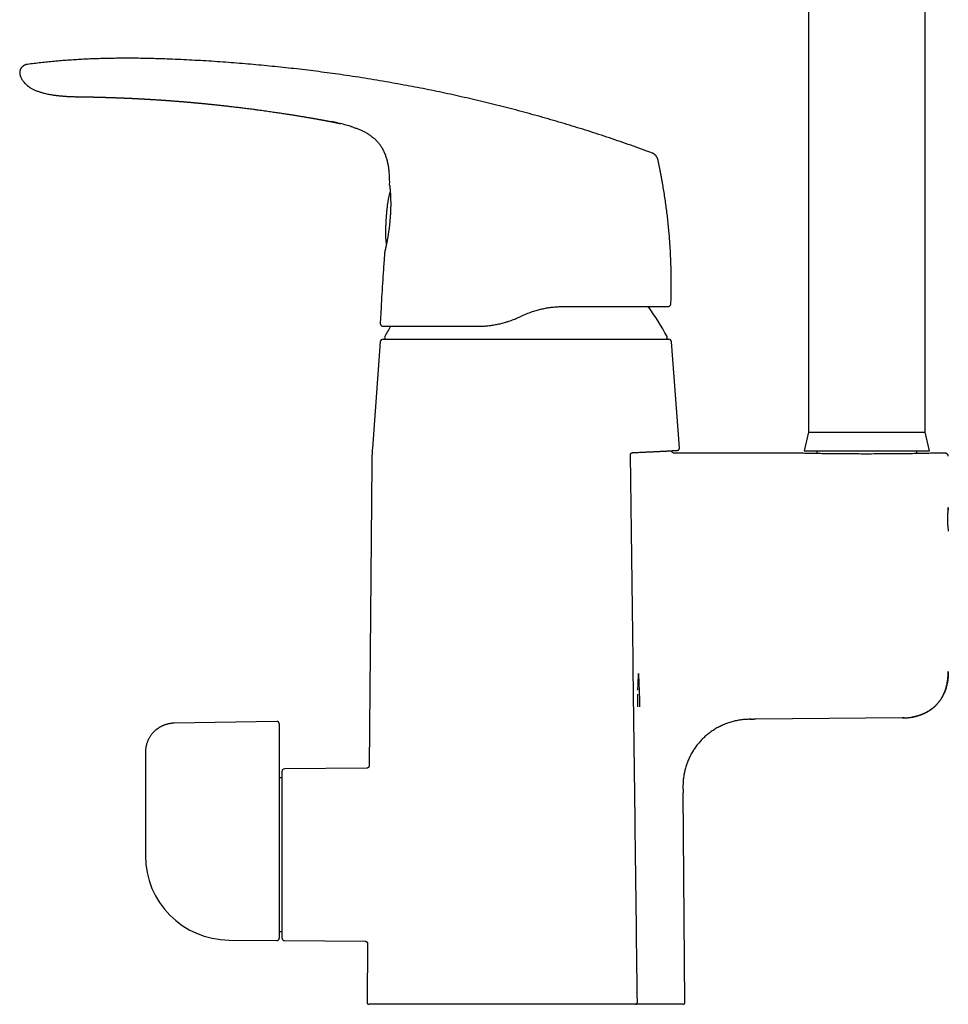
# Model space of a CAD drawing. Header units: millimetres. Extents: x 8 to 823, y 12 to 831.
# Tile 13 of 20: x 133 to 293, y 493 to 662. Entities that reach past the tile are written whole.
import ezdxf

# ---------------------------------------------------------------- set-up
doc = ezdxf.new("R2010")
doc.units = ezdxf.units.MM

msp = doc.modelspace()

# ---------------------------------------------------------------- linework, layer by layer
at = {"color": 7, "linetype": 'Continuous', "lineweight": 30}
for p, q in [((268.57, 702.76), (268.57, 590.76)), ((288.57, 590.76), (288.57, 702.76)), ((133.08, 651.93), (133.08, 651.93)), ((185.15, 644.38), (185.15, 644.38)), ((189.87, 643.31), (189.92, 643.3)), ((191.24, 642.82), (191.25, 642.81)), ((193.36, 641.65), (193.38, 641.63)), ((195.46, 639.23), (195.48, 639.19)), ((196.65, 627.86), (196.65, 627.85)), ((244.4, 612.37), (244.44, 612.37)), ((244.89, 612.85), (244.9, 612.85)), ((195.08, 612.17), (194.93, 609.5)), ((218.83, 610.56), (219.29, 610.78)), ((195.39, 608.97), (195.43, 608.97)), ((194.94, 606.3), (193.59, 588.06)), ((195.44, 606.76), (219.97, 606.76)), ((219.97, 606.76), (244.51, 606.76)), ((246.36, 588.08), (245, 606.3)), ((268.57, 590.76), (267.82, 587.56)), ((268.57, 590.76), (288.57, 590.76)), ((289.32, 587.56), (288.57, 590.76)), ((267.19, 587.16), (245.51, 587.16)), ((245.65, 587.64), (245.65, 587.64)), ((245.65, 587.64), (245.65, 587.64)), ((267.82, 587.56), (289.32, 587.56)), ((269.97, 587.56), (269.97, 587.11)), ((287.17, 587.11), (287.17, 587.56)), ((292.07, 587.16), (289.97, 587.16)), ((193.48, 585.45), (193.03, 533.48)), ((292.56, 549.69), (292.52, 549.69)), ((239.2, 543.59), (239.2, 545.76)), ((259.11, 541.47), (259.14, 541.47)), ((259.49, 541.47), (259.11, 541.47)), ((284.64, 541.69), (259.49, 541.47)), ((285, 541.7), (284.64, 541.69)), ((177.17, 541.11), (159.49, 540.8)), ((177.57, 540.71), (177.57, 538.69)), ((177.57, 538.69), (177.57, 534.32)), ((154.57, 535.8), (154.57, 525.43)), ((192.63, 533.09), (178.47, 532.96)), ((193.03, 533.48), (193.03, 533.48)), ((177.57, 532.03), (177.57, 503.86)), ((178.07, 531.41), (177.57, 531.41)), ((178.07, 503.86), (178.07, 532.56)), ((247.29, 492.81), (246.98, 528.86)), ((154.57, 518.22), (154.57, 518.04)), ((177.57, 505.01), (178.07, 505.01)), ((168.99, 503.54), (177.17, 503.46)), ((178.47, 503.46), (192.37, 503.34)), ((192.76, 502.94), (192.67, 492.81)), ((192.76, 502.94), (192.76, 502.94)), ((238.8, 492.51), (192.97, 492.51)), ((239.91, 492.51), (238.84, 492.51)), ((239.13, 492.82), (239.13, 492.82)), ((246.99, 492.51), (239.91, 492.51))]:
    msp.add_line(p, q, dxfattribs=at)
at = {"color": 7, "linetype": 'Continuous', "lineweight": 30, "flags": 128}
for points in [[(142.82, 648.4), (142.82, 648.4), (142.82, 648.4), (142.82, 648.4), (142.82, 648.4), (142.82, 648.4), (142.81, 648.4), (142.81, 648.4), (142.81, 648.4), (142.82, 648.4), (142.82, 648.4), (142.82, 648.4), (142.82, 648.4), (142.82, 648.4), (142.82, 648.4)], [(196.55, 633.23), (196.55, 633.19), (196.56, 633.15)], [(195.7, 621.74), (195.7, 621.72), (195.69, 621.69)], [(292.51, 577.36), (292.52, 577.44), (292.53, 577.51), (292.53, 577.57), (292.54, 577.6), (292.54, 577.61), (292.54, 577.63), (292.54, 577.65), (292.55, 577.67), (292.55, 577.68), (292.55, 577.69), (292.55, 577.7), (292.56, 577.76), (292.57, 577.81), (292.57, 577.84), (292.57, 577.86), (292.57, 577.86), (292.57, 577.86), (292.57, 577.84), (292.57, 577.81), (292.56, 577.79), (292.56, 577.76), (292.56, 577.75), (292.56, 577.74), (292.56, 577.73), (292.55, 577.72), (292.55, 577.71), (292.55, 577.67), (292.54, 577.63), (292.54, 577.58), (292.53, 577.52), (292.52, 577.45), (292.51, 577.36), (292.5, 577.26), (292.49, 577.16), (292.48, 577.05), (292.47, 576.95), (292.46, 576.86), (292.46, 576.82), (292.46, 576.79), (292.46, 576.75), (292.45, 576.72), (292.45, 576.69), (292.45, 576.66), (292.45, 576.63), (292.45, 576.6), (292.44, 576.44), (292.43, 576.28), (292.43, 576.12), (292.42, 575.97), (292.42, 575.81), (292.42, 575.67), (292.43, 575.52), (292.43, 575.38), (292.43, 575.28), (292.44, 575.18), (292.44, 575.16), (292.44, 575.13), (292.44, 575.1), (292.44, 575.08), (292.44, 575.05), (292.45, 575.03), (292.45, 574.94), (292.46, 574.84), (292.47, 574.73), (292.48, 574.61), (292.49, 574.49), (292.5, 574.36), (292.51, 574.27), (292.52, 574.18), (292.53, 574.11), (292.53, 574.05), (292.54, 574.03), (292.54, 574.01), (292.54, 573.99), (292.54, 573.97), (292.55, 573.96), (292.55, 573.94), (292.55, 573.93), (292.55, 573.92), (292.56, 573.86), (292.57, 573.82), (292.57, 573.79), (292.57, 573.77), (292.57, 573.76), (292.57, 573.76)], [(154.57, 525.43), (154.57, 521.39), (154.57, 518.21)]]:
    msp.add_lwpolyline(points, dxfattribs=at)
at = {"color": 7, "linetype": 'Continuous', "lineweight": 30}
for centre, radius, start, end in [((200.34, 583.27), 50, 28.6049, 35.5974), ((244.4, 612.87), 0.5, 333.3287, 358.0229), ((195.43, 609.47), 0.5, 176.8663, 193.4371), ((239.61, 583.27), 50, 149.063, 151.3951), ((195.98, 607.06), 0.3, 151.3951, 270), ((243.97, 607.06), 0.3, 270, 28.6049), ((195.44, 606.26), 0.5, 90, 175.7559), ((244.51, 606.26), 0.5, 4.2441, 90), ((233.48, 585.1), 40, 175.7558, 179.5), ((178.47, 532.56), 0.4, 90.5, 180), ((169.07, 518.04), 14.5, 180, 269.5), ((177.17, 503.86), 0.4, 269.5, 0), ((178.47, 503.86), 0.4, 180, 269.5), ((192.97, 492.81), 0.3, 179.5, 270), ((246.99, 492.81), 0.3, 270, 0.5)]:
    msp.add_arc(centre, radius, start, end, dxfattribs=at)
for points, knots in [([(241.71, 638.73), (241.09, 638.96), (239.86, 639.4), (238.02, 640.06), (236.17, 640.7), (234.32, 641.32), (232.49, 641.93), (230.66, 642.52), (228.84, 643.09), (227.02, 643.65), (225.18, 644.19), (223.34, 644.73), (221.47, 645.25), (219.61, 645.76), (217.75, 646.25), (215.88, 646.73), (214.01, 647.2), (212.14, 647.65), (210.27, 648.09), (208.4, 648.51), (206.52, 648.92), (204.65, 649.32), (202.77, 649.7), (200.89, 650.07), (198.95, 650.43), (196.94, 650.79), (194.86, 651.15), (192.79, 651.49), (190.71, 651.82), (188.69, 652.12), (186.74, 652.4), (184.85, 652.65), (182.95, 652.89), (181.06, 653.12), (179.17, 653.33), (177.3, 653.53), (175.43, 653.72), (173.56, 653.9), (171.68, 654.06), (169.78, 654.21), (167.87, 654.36), (165.95, 654.49), (164.03, 654.6), (162.11, 654.71), (160.19, 654.8), (158.41, 654.87), (156.76, 654.93), (155.25, 654.97), (153.74, 655), (152.23, 655.01), (150.83, 655.01), (149.54, 655), (148.35, 654.99), (147.17, 654.96), (145.99, 654.92), (144.8, 654.88), (143.62, 654.82), (142.44, 654.75), (141.26, 654.67), (140.08, 654.58), (138.91, 654.47), (137.75, 654.36), (136.59, 654.24), (135.44, 654.1), (134.67, 654), (134.29, 653.96)], [0, 0, 0, 0, 0.017941, 0.035846, 0.053717, 0.071553, 0.089358, 0.106815, 0.124244, 0.141646, 0.159023, 0.176729, 0.194412, 0.212073, 0.229712, 0.247332, 0.264934, 0.282519, 0.300089, 0.317644, 0.335187, 0.352717, 0.370238, 0.38775, 0.405254, 0.424501, 0.443741, 0.462977, 0.48221, 0.501442, 0.518887, 0.536333, 0.553781, 0.571233, 0.58869, 0.605839, 0.622995, 0.640158, 0.65733, 0.674861, 0.692405, 0.70996, 0.72753, 0.745111, 0.762702, 0.7803, 0.7941, 0.807901, 0.821703, 0.835502, 0.849299, 0.860136, 0.87097, 0.881802, 0.892629, 0.903453, 0.914274, 0.925091, 0.935905, 0.946716, 0.957526, 0.968143, 0.97876, 0.989379, 1, 1, 1, 1]), ([(134.29, 653.96), (134.25, 653.95), (134.19, 653.94), (134.09, 653.93), (133.99, 653.9), (133.89, 653.86), (133.79, 653.82), (133.68, 653.76), (133.58, 653.7), (133.49, 653.62), (133.4, 653.54), (133.31, 653.45), (133.24, 653.35), (133.17, 653.25), (133.11, 653.15), (133.07, 653.04), (133.03, 652.93), (133, 652.82), (132.98, 652.71), (132.96, 652.6), (132.96, 652.49), (132.97, 652.38), (132.98, 652.27), (133.01, 652.16), (133.04, 652.05), (133.07, 651.97), (133.08, 651.93)], [0, 0, 0, 0, 0.035118, 0.071103, 0.108585, 0.147906, 0.189133, 0.232078, 0.276351, 0.321427, 0.366741, 0.411782, 0.456183, 0.499801, 0.542759, 0.585241, 0.627315, 0.668975, 0.710201, 0.751008, 0.791494, 0.831862, 0.872434, 0.913638, 0.955977, 1, 1, 1, 1]), ([(133.08, 651.93), (133.1, 651.9), (133.13, 651.8), (133.2, 651.65), (133.3, 651.47), (133.39, 651.31), (133.5, 651.15), (133.6, 651.01), (133.7, 650.88), (133.81, 650.76), (133.91, 650.65), (134.02, 650.54), (134.13, 650.44), (134.23, 650.36), (134.33, 650.28), (134.45, 650.18), (134.6, 650.07), (134.8, 649.94), (135.01, 649.82), (135.23, 649.7), (135.46, 649.59), (135.71, 649.48), (135.96, 649.38), (136.23, 649.28), (136.5, 649.2), (136.77, 649.12), (137.08, 649.03), (137.42, 648.95), (137.79, 648.87), (138.16, 648.8), (138.46, 648.75), (138.68, 648.71), (138.84, 648.69), (139, 648.67), (139.15, 648.65), (139.31, 648.63), (139.48, 648.61), (139.67, 648.59), (139.89, 648.56), (140.13, 648.54), (140.38, 648.52), (140.65, 648.5), (140.93, 648.48), (141.22, 648.46), (141.52, 648.44), (141.83, 648.43), (142.15, 648.42), (142.48, 648.41), (142.71, 648.4), (142.82, 648.4)], [0, 0, 0, 0, 0.00965, 0.028665, 0.046901, 0.064374, 0.081091, 0.097053, 0.112258, 0.1267, 0.140375, 0.154773, 0.168193, 0.180629, 0.192078, 0.202587, 0.223158, 0.244378, 0.266678, 0.289702, 0.313467, 0.33798, 0.363235, 0.388744, 0.414905, 0.440997, 0.466659, 0.502521, 0.537566, 0.571811, 0.605267, 0.620032, 0.634639, 0.649087, 0.663376, 0.677947, 0.693497, 0.710037, 0.730585, 0.752477, 0.775714, 0.800293, 0.82621, 0.853465, 0.880388, 0.908502, 0.937808, 0.968307, 1, 1, 1, 1]), ([(142.82, 648.4), (142.82, 648.4), (142.82, 648.4), (142.84, 648.4), (142.87, 648.4), (142.91, 648.4), (142.96, 648.4), (143.03, 648.4), (143.1, 648.4), (143.19, 648.4), (143.29, 648.4), (143.39, 648.39), (143.51, 648.39), (143.64, 648.39), (143.78, 648.39), (143.92, 648.39), (144.08, 648.38), (144.24, 648.38), (144.42, 648.38), (144.6, 648.38), (144.79, 648.37), (144.98, 648.37), (145.16, 648.37), (145.27, 648.36), (145.32, 648.36)], [0, 0, 0, 0, 0.046389, 0.092676, 0.138978, 0.185411, 0.232092, 0.279134, 0.326033, 0.372523, 0.418718, 0.464736, 0.510694, 0.556709, 0.602337, 0.647894, 0.693506, 0.739302, 0.785408, 0.831947, 0.877305, 0.922833, 0.968631, 1, 1, 1, 1]), ([(145.31, 648.36), (145.33, 648.36), (145.37, 648.36), (145.42, 648.36), (145.47, 648.36), (145.52, 648.36), (145.56, 648.36), (145.61, 648.36), (145.65, 648.36), (145.69, 648.35), (145.73, 648.35), (145.76, 648.35), (145.79, 648.35), (145.83, 648.35), (145.87, 648.35), (145.92, 648.35), (145.99, 648.35), (146.08, 648.35), (146.17, 648.34), (146.25, 648.34), (146.34, 648.34), (146.42, 648.34), (146.49, 648.34), (146.55, 648.33), (146.61, 648.33), (146.67, 648.33), (146.73, 648.33), (146.78, 648.33), (146.83, 648.33), (146.92, 648.32), (147.03, 648.32), (147.18, 648.32), (147.31, 648.31), (147.45, 648.31), (147.59, 648.31), (147.71, 648.3), (147.83, 648.3), (147.92, 648.3), (148.02, 648.29), (148.11, 648.29), (148.21, 648.29), (148.32, 648.28), (148.44, 648.28), (148.6, 648.27), (148.77, 648.27), (148.96, 648.26), (149.15, 648.25), (149.32, 648.25), (149.47, 648.24), (149.61, 648.24), (149.73, 648.23), (149.83, 648.23), (149.91, 648.23), (149.97, 648.22), (150.04, 648.22), (150.11, 648.22), (150.18, 648.22), (150.27, 648.21), (150.37, 648.21), (150.48, 648.2), (150.59, 648.2), (150.71, 648.19), (150.81, 648.19), (150.9, 648.19), (150.97, 648.18), (151.04, 648.18), (151.11, 648.18), (151.2, 648.17), (151.29, 648.17), (151.4, 648.17), (151.51, 648.16), (151.61, 648.16), (151.71, 648.15), (151.81, 648.15), (151.89, 648.14), (151.95, 648.14), (152.01, 648.14), (152.07, 648.14), (152.13, 648.13), (152.2, 648.13), (152.27, 648.13), (152.35, 648.12), (152.43, 648.12), (152.5, 648.11), (152.57, 648.11), (152.65, 648.11), (152.76, 648.1), (152.88, 648.1), (153, 648.09), (153.11, 648.08), (153.19, 648.08), (153.26, 648.08), (153.34, 648.07), (153.42, 648.07), (153.5, 648.06), (153.58, 648.06), (153.66, 648.06), (153.73, 648.05), (153.8, 648.05), (153.87, 648.04), (153.95, 648.04), (154.03, 648.04), (154.11, 648.03), (154.21, 648.03), (154.31, 648.02), (154.41, 648.01), (154.49, 648.01), (154.56, 648.01), (154.61, 648), (154.66, 648), (154.7, 648), (154.73, 648), (154.76, 647.99), (154.79, 647.99), (154.83, 647.99), (154.88, 647.99), (154.93, 647.99), (155, 647.98), (155.07, 647.98), (155.15, 647.97), (155.23, 647.97), (155.31, 647.96), (155.38, 647.96), (155.44, 647.95), (155.48, 647.95), (155.5, 647.95)], [0, 0, 0, 0, 0.006923, 0.012951, 0.01836, 0.023535, 0.028486, 0.033322, 0.038382, 0.042529, 0.046673, 0.050334, 0.05382, 0.058442, 0.062883, 0.066574, 0.075298, 0.085109, 0.093559, 0.103159, 0.112285, 0.121526, 0.127214, 0.132095, 0.139382, 0.145576, 0.151247, 0.156863, 0.16149, 0.166808, 0.182408, 0.195075, 0.209514, 0.222489, 0.23548, 0.248763, 0.258933, 0.26794, 0.276826, 0.286073, 0.295682, 0.305758, 0.316506, 0.332391, 0.349559, 0.368013, 0.387741, 0.403257, 0.417601, 0.430768, 0.442758, 0.453569, 0.460015, 0.465987, 0.471734, 0.478417, 0.486101, 0.493928, 0.503402, 0.513829, 0.525496, 0.536896, 0.547585, 0.555289, 0.562053, 0.568246, 0.575161, 0.5828, 0.593327, 0.603774, 0.613605, 0.62396, 0.634229, 0.643176, 0.651531, 0.656973, 0.662512, 0.66822, 0.674128, 0.68039, 0.687511, 0.695045, 0.702743, 0.709821, 0.716371, 0.722433, 0.73486, 0.746558, 0.75812, 0.77043, 0.776692, 0.783321, 0.790344, 0.798115, 0.806433, 0.813919, 0.821505, 0.828427, 0.835118, 0.841625, 0.849258, 0.857038, 0.865317, 0.874281, 0.884396, 0.89567, 0.902295, 0.908612, 0.91397, 0.918368, 0.922105, 0.925472, 0.928309, 0.931082, 0.9346, 0.93892, 0.944041, 0.950703, 0.958364, 0.966309, 0.973851, 0.980989, 0.987726, 0.994062, 1, 1, 1, 1]), ([(155.5, 647.95), (155.55, 647.95), (155.64, 647.94), (155.77, 647.93), (156.08, 647.92), (156.44, 647.89), (156.81, 647.87), (156.96, 647.86), (157.02, 647.85), (157.04, 647.85), (157.06, 647.85), (157.07, 647.85), (157.11, 647.85), (157.18, 647.84), (157.28, 647.84), (157.39, 647.83), (157.52, 647.82), (157.67, 647.81), (157.83, 647.8), (158, 647.79), (158.19, 647.77), (158.4, 647.76), (158.62, 647.74), (158.85, 647.73), (159.09, 647.71), (159.35, 647.69), (159.62, 647.67), (159.8, 647.65), (159.9, 647.65), (159.93, 647.64), (159.94, 647.64), (159.96, 647.64), (159.98, 647.64), (160.05, 647.63), (160.17, 647.62), (160.35, 647.61), (160.54, 647.59), (160.76, 647.58), (160.99, 647.56), (161.23, 647.54), (161.49, 647.52), (161.76, 647.49), (162, 647.47), (162.22, 647.45), (162.41, 647.44), (162.55, 647.42), (162.64, 647.42), (162.67, 647.41), (162.68, 647.41), (162.69, 647.41), (162.7, 647.41), (162.72, 647.41), (162.74, 647.41), (162.78, 647.4), (162.85, 647.4), (162.92, 647.39), (163.01, 647.38), (163.11, 647.37), (163.23, 647.36), (163.36, 647.35), (163.5, 647.34), (163.66, 647.32), (163.83, 647.31), (164.01, 647.29), (164.21, 647.27), (164.42, 647.25), (164.65, 647.23), (164.89, 647.21), (165.15, 647.18), (165.43, 647.15), (165.71, 647.12), (166.01, 647.09), (166.32, 647.06), (166.63, 647.03), (166.96, 646.99), (167.3, 646.96), (167.65, 646.92), (168, 646.88), (168.37, 646.84), (168.73, 646.8), (169.11, 646.75), (169.5, 646.71), (169.9, 646.66), (170.31, 646.61), (170.74, 646.56), (171.17, 646.51), (171.62, 646.45), (172.09, 646.39), (172.59, 646.33), (172.99, 646.28), (173.28, 646.24), (173.45, 646.22), (173.62, 646.19), (173.8, 646.17), (174.1, 646.13), (174.52, 646.07), (175.06, 646), (175.58, 645.92), (176.09, 645.85), (176.59, 645.78), (177.06, 645.71), (177.51, 645.64), (177.94, 645.58), (178.36, 645.51), (178.76, 645.45), (179.16, 645.39), (179.54, 645.33), (179.9, 645.27), (180.26, 645.22), (180.6, 645.16), (180.93, 645.11), (181.24, 645.06), (181.54, 645.01), (181.83, 644.96), (182.12, 644.91), (182.41, 644.86), (182.7, 644.81), (182.97, 644.77), (183.23, 644.72), (183.47, 644.68), (183.69, 644.64), (183.89, 644.61), (184.08, 644.57), (184.25, 644.54), (184.4, 644.51), (184.54, 644.49), (184.66, 644.47), (184.76, 644.45), (184.86, 644.43), (184.93, 644.42), (184.99, 644.41), (185.04, 644.4), (185.09, 644.39), (185.12, 644.39), (185.14, 644.38), (185.15, 644.38)], [0, 0, 0, 0, 0.0047849, 0.0090639, 0.0132107, 0.0357806, 0.0457113, 0.0500809, 0.0507675, 0.0514541, 0.0521408, 0.0528274, 0.0532325, 0.0560697, 0.0594118, 0.0632589, 0.0676108, 0.0724677, 0.0778295, 0.0836962, 0.0900678, 0.0969443, 0.1043258, 0.1120669, 0.120295, 0.1290103, 0.1382125, 0.1468521, 0.1478903, 0.1484391, 0.1489906, 0.149545, 0.150102, 0.1506619, 0.1568339, 0.1626131, 0.1686456, 0.1761574, 0.1840282, 0.192258, 0.2008468, 0.2097946, 0.2191013, 0.2254404, 0.2319359, 0.2377813, 0.2403916, 0.2407352, 0.2410791, 0.2414235, 0.2417683, 0.2421135, 0.242459, 0.2442401, 0.2464155, 0.2489852, 0.2519492, 0.2553075, 0.2592582, 0.2636435, 0.2684636, 0.2737184, 0.279408, 0.2855322, 0.2920912, 0.299085, 0.306878, 0.3151482, 0.3238954, 0.3331198, 0.3428213, 0.353, 0.3631149, 0.3736607, 0.3846374, 0.3960449, 0.4078833, 0.4201526, 0.4321155, 0.4444613, 0.4571902, 0.4703022, 0.4837972, 0.4976752, 0.5119363, 0.5265804, 0.5416075, 0.5570177, 0.5744113, 0.5922684, 0.5979763, 0.6037301, 0.6095296, 0.6153749, 0.6212659, 0.6399318, 0.6581271, 0.6758517, 0.6931058, 0.7098894, 0.7262023, 0.741152, 0.7556834, 0.7697965, 0.7834912, 0.7967676, 0.8096256, 0.8220653, 0.8340866, 0.8456896, 0.8568743, 0.867452, 0.8776262, 0.8873969, 0.896764, 0.9070985, 0.9168927, 0.9261467, 0.9348605, 0.9430341, 0.9505359, 0.9575166, 0.9639763, 0.9699148, 0.9748612, 0.9793771, 0.9834622, 0.9871167, 0.9903406, 0.9926981, 0.9947567, 0.9965161, 0.9979765, 0.9991378, 1, 1, 1, 1]), ([(185.15, 644.38), (185.18, 644.38), (185.24, 644.36), (185.34, 644.35), (185.45, 644.33), (185.57, 644.3), (185.72, 644.28), (185.87, 644.25), (186.03, 644.22), (186.18, 644.19), (186.32, 644.16), (186.46, 644.14), (186.59, 644.11), (186.71, 644.09), (186.81, 644.07), (186.91, 644.05), (186.98, 644.03), (187.05, 644.02), (187.1, 644.01), (187.15, 644), (187.19, 643.99), (187.24, 643.98), (187.28, 643.97), (187.31, 643.97), (187.33, 643.96), (187.35, 643.96), (187.36, 643.95), (187.37, 643.95), (187.37, 643.95), (187.37, 643.95)], [0, 0, 0, 0, 0.027196, 0.060705, 0.0963, 0.133362, 0.183312, 0.234315, 0.285749, 0.332325, 0.378216, 0.422948, 0.466103, 0.507357, 0.540161, 0.571553, 0.601715, 0.623762, 0.645581, 0.667485, 0.689775, 0.720497, 0.752741, 0.786749, 0.827246, 0.870114, 0.91524, 0.962431, 1, 1, 1, 1]), ([(187.6, 643.9), (187.44, 643.94), (187.07, 644.02), (186.7, 644.09), (186.5, 644.13)], [0, 0, 0, 0, 0.451818, 1, 1, 1, 1]), ([(187.29, 643.97), (187.29, 643.97), (187.29, 643.97), (187.3, 643.97), (187.32, 643.96), (187.34, 643.96), (187.37, 643.95), (187.4, 643.94), (187.45, 643.94), (187.5, 643.92), (187.55, 643.91), (187.61, 643.9), (187.66, 643.89), (187.72, 643.88), (187.8, 643.86), (187.89, 643.84), (188, 643.81), (188.08, 643.79), (188.12, 643.79)], [0, 0, 0, 0, 0.09597, 0.191311, 0.282179, 0.347913, 0.410967, 0.471466, 0.529677, 0.586036, 0.641175, 0.682241, 0.723515, 0.765473, 0.808628, 0.868925, 0.933404, 1, 1, 1, 1]), ([(187.3, 643.97), (187.3, 643.97), (187.29, 643.97), (187.3, 643.97), (187.31, 643.97), (187.32, 643.96), (187.35, 643.96), (187.37, 643.95), (187.4, 643.95), (187.41, 643.94)], [0, 0, 0, 0, 0.008238, 0.219454, 0.422041, 0.615118, 0.754768, 0.888693, 1, 1, 1, 1]), ([(189.92, 643.3), (189.8, 643.33), (189.53, 643.42), (189.08, 643.54), (188.59, 643.67), (188.26, 643.75), (188.1, 643.79)], [0, 0, 0, 0, 0.193899, 0.463101, 0.732389, 1, 1, 1, 1]), ([(189.87, 643.31), (189.97, 643.28), (190.15, 643.22), (190.42, 643.13), (190.7, 643.03), (190.97, 642.93), (191.15, 642.85), (191.25, 642.81), (191.25, 642.81)], [0, 0, 0, 0, 0.197467, 0.395231, 0.593539, 0.792321, 0.991165, 1, 1, 1, 1]), ([(193.36, 641.65), (193.28, 641.71), (193.11, 641.83), (192.85, 642), (192.58, 642.16), (192.3, 642.32), (192.02, 642.46), (191.73, 642.6), (191.44, 642.73), (191.24, 642.82), (191.13, 642.86)], [0, 0, 0, 0, 0.116517, 0.24139, 0.366277, 0.491187, 0.616104, 0.741003, 0.865897, 1, 1, 1, 1]), ([(193.36, 641.65), (193.37, 641.64), (193.46, 641.58), (193.63, 641.44), (193.87, 641.25), (194.1, 641.04), (194.31, 640.82), (194.52, 640.6), (194.72, 640.36), (194.91, 640.12), (195.09, 639.86), (195.25, 639.61), (195.38, 639.38), (195.45, 639.24), (195.48, 639.19)], [0, 0, 0, 0, 0.01114, 0.10487, 0.198617, 0.292362, 0.386106, 0.479863, 0.57363, 0.667394, 0.761147, 0.85488, 0.942357, 1, 1, 1, 1]), ([(196.55, 633.23), (196.55, 633.37), (196.56, 633.65), (196.55, 634.07), (196.54, 634.5), (196.52, 634.92), (196.49, 635.34), (196.45, 635.73), (196.41, 636.09), (196.36, 636.42), (196.3, 636.75), (196.23, 637.07), (196.16, 637.4), (196.07, 637.71), (195.97, 638.03), (195.87, 638.33), (195.75, 638.63), (195.61, 638.93), (195.51, 639.14), (195.45, 639.26), (195.44, 639.28)], [0, 0, 0, 0, 0.0680097, 0.1360189, 0.2040382, 0.2720621, 0.3400843, 0.4081104, 0.4615629, 0.5150102, 0.5684526, 0.6218988, 0.6753545, 0.7288056, 0.7808585, 0.8329084, 0.8849702, 0.9370356, 0.9890913, 1, 1, 1, 1]), ([(242.65, 637.64), (242.65, 637.66), (242.64, 637.71), (242.62, 637.78), (242.59, 637.85), (242.55, 637.93), (242.5, 638.02), (242.44, 638.11), (242.37, 638.2), (242.3, 638.29), (242.22, 638.38), (242.14, 638.45), (242.06, 638.52), (241.98, 638.59), (241.9, 638.64), (241.83, 638.68), (241.77, 638.71), (241.73, 638.72), (241.71, 638.73)], [0, 0, 0, 0, 0.0426219, 0.0897736, 0.144028, 0.2059217, 0.2744248, 0.3475708, 0.4231573, 0.499461, 0.5757953, 0.6514964, 0.7248495, 0.7936276, 0.8558118, 0.9102967, 0.9575311, 1, 1, 1, 1]), ([(243.36, 634.09), (243.36, 634.1), (243.36, 634.1), (243.36, 634.11), (243.36, 634.13), (243.35, 634.17), (243.34, 634.21), (243.33, 634.27), (243.32, 634.35), (243.3, 634.43), (243.28, 634.53), (243.26, 634.64), (243.24, 634.77), (243.21, 634.9), (243.18, 635.06), (243.15, 635.23), (243.11, 635.43), (243.07, 635.65), (243.02, 635.87), (242.97, 636.12), (242.92, 636.37), (242.87, 636.64), (242.81, 636.91), (242.75, 637.2), (242.7, 637.44), (242.66, 637.6), (242.65, 637.65)], [0, 0, 0, 0, 0.009472, 0.019196, 0.029536, 0.040794, 0.057628, 0.076913, 0.098918, 0.123822, 0.151749, 0.182789, 0.217003, 0.254441, 0.295139, 0.344624, 0.398264, 0.456084, 0.518103, 0.584336, 0.654797, 0.725113, 0.799204, 0.877076, 0.958736, 1, 1, 1, 1]), ([(196.55, 633.22), (196.55, 633.22), (196.55, 633.2), (196.55, 633.19), (196.56, 633.17), (196.56, 633.15), (196.56, 633.14), (196.56, 633.13), (196.56, 633.11), (196.57, 633.09), (196.57, 633.05), (196.58, 633), (196.58, 632.93), (196.59, 632.86), (196.6, 632.77), (196.61, 632.68), (196.61, 632.58), (196.62, 632.48), (196.63, 632.38), (196.64, 632.29), (196.64, 632.22), (196.65, 632.17), (196.65, 632.12), (196.65, 632.07), (196.66, 632.02), (196.66, 631.96), (196.67, 631.89), (196.67, 631.81), (196.68, 631.71), (196.69, 631.6), (196.69, 631.47), (196.7, 631.34), (196.7, 631.21), (196.71, 631.07), (196.71, 630.93), (196.72, 630.77), (196.72, 630.6), (196.73, 630.41), (196.73, 630.22), (196.73, 630.02), (196.73, 629.8), (196.73, 629.57), (196.72, 629.34), (196.72, 629.13), (196.71, 628.92), (196.7, 628.7), (196.69, 628.55), (196.69, 628.48)], [0, 0, 0, 0, 0.0112769, 0.0257124, 0.0388387, 0.0506694, 0.061218, 0.0704985, 0.0791319, 0.1030555, 0.1272498, 0.1564059, 0.185945, 0.2151541, 0.2472505, 0.278184, 0.3079555, 0.3365079, 0.3636645, 0.389413, 0.4012726, 0.4128079, 0.4240188, 0.4349054, 0.4458939, 0.4583888, 0.4725009, 0.4898909, 0.509212, 0.5304528, 0.5536089, 0.5786775, 0.6004316, 0.6234458, 0.647722, 0.673263, 0.7000728, 0.7281568, 0.757522, 0.7875514, 0.8188296, 0.8513687, 0.8851839, 0.9126607, 0.9409471, 0.9700553, 1, 1, 1, 1]), ([(244.9, 612.85), (244.91, 613.24), (244.93, 614.02), (244.95, 615.18), (244.96, 616.35), (244.95, 617.51), (244.93, 618.68), (244.9, 619.82), (244.85, 620.94), (244.8, 622.03), (244.73, 623.13), (244.65, 624.22), (244.55, 625.34), (244.44, 626.48), (244.32, 627.64), (244.18, 628.79), (244.03, 629.95), (243.86, 631.1), (243.68, 632.23), (243.52, 633.23), (243.41, 633.84), (243.36, 634.09)], [0, 0, 0, 0, 0.054587, 0.109174, 0.163762, 0.218349, 0.272936, 0.327523, 0.378991, 0.430459, 0.481927, 0.533395, 0.584863, 0.63945, 0.694037, 0.748624, 0.803211, 0.857798, 0.912385, 0.963853, 1, 1, 1, 1]), ([(196.66, 632.05), (196.66, 632.05), (196.64, 632.01), (196.6, 631.92), (196.55, 631.79), (196.51, 631.64), (196.46, 631.48), (196.41, 631.3), (196.37, 631.1), (196.32, 630.87), (196.28, 630.63), (196.23, 630.38), (196.19, 630.1), (196.15, 629.81), (196.12, 629.51), (196.08, 629.21), (196.05, 628.9), (196.02, 628.58), (195.99, 628.24), (195.96, 627.9), (195.94, 627.66), (195.93, 627.54)], [0, 0, 0, 0, 0.000253, 0.0288744, 0.0600016, 0.0936909, 0.1299861, 0.1689213, 0.2156962, 0.2658467, 0.3193963, 0.3763635, 0.4367629, 0.500606, 0.5679019, 0.6326293, 0.7002685, 0.7708228, 0.8442949, 0.9206869, 1, 1, 1, 1]), ([(196.65, 627.85), (196.65, 627.8), (196.64, 627.66), (196.62, 627.45), (196.6, 627.21), (196.58, 626.98), (196.56, 626.73), (196.53, 626.46), (196.5, 626.18), (196.46, 625.89), (196.43, 625.63), (196.39, 625.37), (196.36, 625.13), (196.32, 624.9), (196.29, 624.67), (196.25, 624.44), (196.21, 624.23), (196.18, 624.02), (196.14, 623.82), (196.1, 623.61), (196.06, 623.41), (196.02, 623.2), (195.98, 623.01), (195.95, 622.83), (195.91, 622.67), (195.88, 622.51), (195.85, 622.37), (195.82, 622.24), (195.79, 622.12), (195.77, 622.02), (195.75, 621.93), (195.73, 621.86), (195.72, 621.81), (195.71, 621.77), (195.7, 621.75), (195.7, 621.73), (195.7, 621.73), (195.7, 621.72)], [0, 0, 0, 0, 0.018447, 0.043618, 0.068781, 0.093938, 0.119087, 0.15051, 0.181916, 0.213298, 0.244663, 0.272758, 0.300851, 0.32895, 0.357057, 0.385175, 0.412802, 0.440447, 0.468114, 0.495812, 0.527341, 0.558931, 0.590573, 0.622247, 0.653931, 0.685603, 0.717242, 0.748831, 0.780354, 0.811802, 0.843176, 0.874499, 0.899542, 0.924591, 0.949668, 0.974795, 1, 1, 1, 1]), ([(195.93, 627.54), (195.92, 627.41), (195.9, 627.15), (195.88, 626.77), (195.87, 626.4), (195.85, 626.06), (195.84, 625.72), (195.84, 625.41), (195.83, 625.11), (195.83, 624.84), (195.84, 624.6), (195.84, 624.36), (195.85, 624.14), (195.87, 623.93), (195.89, 623.74), (195.91, 623.56), (195.93, 623.39), (195.96, 623.24), (195.98, 623.13), (195.99, 623.08), (195.99, 623.07)], [0, 0, 0, 0, 0.088341, 0.173126, 0.254358, 0.332039, 0.406174, 0.476767, 0.543825, 0.602197, 0.657612, 0.710082, 0.759619, 0.806238, 0.849957, 0.889777, 0.926897, 0.961351, 0.993186, 1, 1, 1, 1]), ([(196.69, 628.48), (196.69, 628.45), (196.69, 628.4), (196.68, 628.32), (196.67, 628.22), (196.67, 628.1), (196.66, 627.98), (196.65, 627.9), (196.65, 627.85)], [0, 0, 0, 0, 0.1140458, 0.2532511, 0.4134717, 0.594604, 0.7965762, 1, 1, 1, 1]), ([(196.69, 628.48), (196.69, 628.48), (196.69, 628.48), (196.69, 628.48), (196.69, 628.48)], [0, 0, 0, 0, 0.844006, 1, 1, 1, 1]), ([(195.69, 621.69), (195.63, 620.89), (195.52, 619.31), (195.36, 616.93), (195.21, 614.55), (195.12, 612.96), (195.08, 612.17)], [0, 0, 0, 0, 0.25, 0.5, 0.75, 1, 1, 1, 1]), ([(219.29, 610.78), (219.43, 610.84), (219.69, 610.96), (220.1, 611.13), (220.5, 611.29), (220.91, 611.43), (221.31, 611.57), (221.72, 611.69), (222.12, 611.8), (222.52, 611.9), (222.92, 612), (223.32, 612.08), (223.73, 612.15), (224.13, 612.21), (224.53, 612.26), (224.93, 612.3), (225.32, 612.33), (225.71, 612.35), (226.09, 612.37), (226.35, 612.37), (226.48, 612.37)], [0, 0, 0, 0, 0.0588534, 0.1172961, 0.1753411, 0.2330011, 0.2902893, 0.3462058, 0.4017898, 0.4570544, 0.5120131, 0.5676708, 0.6230403, 0.6781365, 0.7329744, 0.7875696, 0.8409685, 0.8941632, 0.9471686, 1, 1, 1, 1]), ([(226.48, 612.37), (226.68, 612.37), (227.09, 612.37), (227.7, 612.37), (228.31, 612.37), (228.91, 612.37), (229.5, 612.37), (230.09, 612.37), (230.65, 612.37), (231.19, 612.37), (231.71, 612.37), (232.22, 612.37), (232.72, 612.37), (233.22, 612.37), (233.7, 612.37), (234.17, 612.37), (234.62, 612.37), (235.06, 612.37), (235.5, 612.37), (235.93, 612.37), (236.34, 612.37), (236.76, 612.37), (237.17, 612.37), (237.58, 612.37), (237.98, 612.37), (238.37, 612.37), (238.75, 612.37), (239.12, 612.37), (239.48, 612.37), (239.82, 612.37), (240.14, 612.37), (240.45, 612.37), (240.75, 612.37), (241.03, 612.37), (241.31, 612.37), (241.58, 612.37), (241.84, 612.37), (242.08, 612.37), (242.32, 612.37), (242.55, 612.37), (242.76, 612.37), (242.97, 612.37), (243.15, 612.37), (243.32, 612.37), (243.48, 612.37), (243.62, 612.37), (243.75, 612.37), (243.87, 612.37), (243.98, 612.37), (244.07, 612.37), (244.16, 612.37), (244.23, 612.37), (244.29, 612.37), (244.34, 612.37), (244.37, 612.37), (244.4, 612.37), (244.4, 612.37), (244.4, 612.37)], [0, 0, 0, 0, 0.020137, 0.040233, 0.060302, 0.080356, 0.100408, 0.120473, 0.140516, 0.158837, 0.177123, 0.195385, 0.213632, 0.231875, 0.250125, 0.267626, 0.285081, 0.302502, 0.319896, 0.337273, 0.354642, 0.372013, 0.389557, 0.40792, 0.426244, 0.444541, 0.462821, 0.481097, 0.499379, 0.516814, 0.534254, 0.551709, 0.56919, 0.586708, 0.604271, 0.621891, 0.639325, 0.657556, 0.675804, 0.69408, 0.712394, 0.730758, 0.749181, 0.766653, 0.784122, 0.8016, 0.819093, 0.836611, 0.854163, 0.871758, 0.889363, 0.907789, 0.926207, 0.944627, 0.96306, 0.981514, 1, 1, 1, 1]), ([(244.44, 612.37), (244.45, 612.37), (244.45, 612.37), (244.47, 612.38), (244.48, 612.38), (244.5, 612.38), (244.52, 612.38), (244.53, 612.39), (244.55, 612.39), (244.57, 612.4), (244.58, 612.41), (244.6, 612.41), (244.62, 612.42), (244.64, 612.43), (244.67, 612.45), (244.7, 612.47), (244.74, 612.51), (244.78, 612.55), (244.82, 612.6), (244.85, 612.66), (244.87, 612.72), (244.89, 612.78), (244.89, 612.83), (244.89, 612.85)], [0, 0, 0, 0, 0.094477, 0.178398, 0.251826, 0.314857, 0.367651, 0.410488, 0.443915, 0.469119, 0.479474, 0.493777, 0.512707, 0.535684, 0.564546, 0.599723, 0.644358, 0.699032, 0.763247, 0.817105, 0.875117, 0.936425, 1, 1, 1, 1]), ([(216.75, 609.75), (216.78, 609.76), (216.95, 609.81), (217.25, 609.92), (217.65, 610.06), (218.04, 610.22), (218.44, 610.38), (218.7, 610.5), (218.83, 610.56)], [0, 0, 0, 0, 0.042711, 0.234884, 0.424596, 0.61532, 0.807105, 1, 1, 1, 1]), ([(194.95, 609.35), (194.95, 609.35), (194.95, 609.34), (194.96, 609.32), (194.96, 609.3), (194.97, 609.27), (194.98, 609.25), (195, 609.23), (195.01, 609.21), (195.02, 609.19), (195.03, 609.18), (195.05, 609.16), (195.06, 609.14), (195.08, 609.11), (195.11, 609.09), (195.14, 609.07), (195.16, 609.05), (195.18, 609.04), (195.2, 609.03), (195.21, 609.02), (195.23, 609.01), (195.25, 609), (195.28, 608.99), (195.31, 608.99), (195.34, 608.98), (195.36, 608.97), (195.38, 608.97), (195.39, 608.97)], [0, 0, 0, 0, 0.072266, 0.137813, 0.19677, 0.249309, 0.295665, 0.336171, 0.36301, 0.387127, 0.40892, 0.428925, 0.447819, 0.475647, 0.502841, 0.537535, 0.554225, 0.571185, 0.589465, 0.60986, 0.632945, 0.659117, 0.708037, 0.766243, 0.834147, 0.912008, 1, 1, 1, 1]), ([(195.43, 608.97), (195.43, 608.97), (195.44, 608.97), (195.45, 608.97), (195.48, 608.97), (195.53, 608.97), (195.58, 608.97), (195.64, 608.97), (195.72, 608.97), (195.81, 608.97), (195.91, 608.97), (196.03, 608.97), (196.16, 608.97), (196.3, 608.97), (196.45, 608.97), (196.62, 608.97), (196.81, 608.97), (197.01, 608.97), (197.23, 608.97), (197.47, 608.97), (197.71, 608.97), (197.97, 608.97), (198.24, 608.97), (198.51, 608.97), (198.78, 608.97), (199.06, 608.97), (199.35, 608.97), (199.66, 608.97), (199.98, 608.97), (200.32, 608.97), (200.68, 608.97), (201.06, 608.97), (201.44, 608.97), (201.84, 608.97), (202.25, 608.97), (202.65, 608.97), (203.05, 608.97), (203.45, 608.97), (203.86, 608.97), (204.27, 608.97), (204.69, 608.97), (205.14, 608.97), (205.6, 608.97), (206.09, 608.97), (206.58, 608.97), (207.08, 608.97), (207.59, 608.97), (208.11, 608.97), (208.62, 608.97), (209.13, 608.97), (209.62, 608.97), (210.12, 608.97), (210.63, 608.97), (211.13, 608.97), (211.48, 608.97), (211.65, 608.97)], [0, 0, 0, 0, 0.0152727, 0.0328294, 0.0503916, 0.0679684, 0.0855688, 0.1032017, 0.1208762, 0.1383474, 0.1566122, 0.1748881, 0.1931847, 0.2115117, 0.2298786, 0.2482949, 0.2682185, 0.2881447, 0.3080853, 0.328052, 0.3480566, 0.3681107, 0.3881485, 0.4064935, 0.4248392, 0.4431942, 0.4615672, 0.479967, 0.4984022, 0.5184744, 0.538526, 0.5585681, 0.5786122, 0.5986697, 0.6187518, 0.6388318, 0.6572048, 0.6755564, 0.6938953, 0.7122302, 0.73057, 0.7489232, 0.7690375, 0.7891075, 0.8091446, 0.8291604, 0.8491667, 0.869175, 0.8893462, 0.9078445, 0.9263078, 0.9447456, 0.9631673, 0.9815822, 1, 1, 1, 1]), ([(211.65, 608.97), (211.78, 608.97), (212.04, 608.97), (212.43, 608.99), (212.83, 609.01), (213.23, 609.04), (213.51, 609.07), (213.67, 609.09), (213.69, 609.09)], [0, 0, 0, 0, 0.193331, 0.386919, 0.580827, 0.775119, 0.969859, 1, 1, 1, 1]), ([(213.69, 609.09), (213.71, 609.1), (213.86, 609.11), (214.14, 609.15), (214.53, 609.22), (214.92, 609.29), (215.32, 609.37), (215.72, 609.46), (216.11, 609.57), (216.46, 609.66), (216.67, 609.73), (216.75, 609.76)], [0, 0, 0, 0, 0.018183, 0.146097, 0.274032, 0.402012, 0.530063, 0.660539, 0.791142, 0.9219, 1, 1, 1, 1]), ([(237.92, 586.8), (237.92, 586.82), (237.92, 586.85), (237.93, 586.88), (237.93, 586.92), (237.94, 586.95), (237.95, 586.98), (237.95, 587), (237.96, 587.02), (237.97, 587.04), (237.99, 587.06), (238, 587.09), (238.02, 587.11), (238.04, 587.13), (238.07, 587.16), (238.09, 587.17), (238.11, 587.19), (238.13, 587.2), (238.15, 587.22), (238.17, 587.23), (238.18, 587.24), (238.2, 587.24), (238.22, 587.25), (238.24, 587.26), (238.25, 587.26), (238.26, 587.26), (238.27, 587.27), (238.29, 587.27), (238.3, 587.27), (238.31, 587.27), (238.32, 587.28), (238.34, 587.28), (238.36, 587.28), (238.37, 587.28)], [0, 0, 0, 0, 0.037179, 0.070363, 0.099628, 0.13619, 0.165626, 0.188566, 0.207644, 0.232975, 0.264478, 0.307245, 0.347508, 0.396974, 0.439147, 0.488122, 0.521609, 0.558511, 0.603738, 0.64012, 0.668036, 0.711661, 0.749949, 0.769073, 0.787605, 0.808374, 0.836041, 0.866326, 0.88428, 0.898229, 0.920806, 0.954794, 1, 1, 1, 1]), ([(238.36, 587.28), (238.51, 587.28), (238.82, 587.3), (239.26, 587.32), (239.69, 587.33), (240.11, 587.35), (240.51, 587.37), (240.91, 587.39), (241.27, 587.41), (241.62, 587.42), (241.94, 587.44), (242.25, 587.45), (242.55, 587.47), (242.84, 587.48), (243.13, 587.5), (243.41, 587.51), (243.68, 587.53), (243.94, 587.54), (244.19, 587.55), (244.42, 587.57), (244.63, 587.58), (244.83, 587.59), (245, 587.6), (245.16, 587.61), (245.3, 587.62), (245.43, 587.62), (245.55, 587.63), (245.61, 587.63), (245.65, 587.64)], [0, 0, 0, 0, 0.04013, 0.08021, 0.120245, 0.16024, 0.200202, 0.240136, 0.280046, 0.316614, 0.353171, 0.389719, 0.426264, 0.462807, 0.499354, 0.53923, 0.579119, 0.619025, 0.658953, 0.698908, 0.738896, 0.778922, 0.81565, 0.852419, 0.889234, 0.926099, 0.963019, 1, 1, 1, 1]), ([(245.51, 587.16), (245.49, 587.16), (245.45, 587.16), (245.4, 587.17), (245.35, 587.19), (245.31, 587.2), (245.27, 587.22), (245.23, 587.25), (245.2, 587.27), (245.17, 587.3), (245.13, 587.34), (245.09, 587.38), (245.06, 587.43), (245.04, 587.49), (245.02, 587.54), (245.02, 587.58), (245.01, 587.6)], [0, 0, 0, 0, 0.0784608, 0.1522053, 0.2202163, 0.2816749, 0.3523715, 0.4093702, 0.4573853, 0.5178356, 0.5928503, 0.6817964, 0.7569433, 0.8384173, 0.9251369, 1, 1, 1, 1]), ([(245.65, 587.64), (245.66, 587.64), (245.69, 587.64), (245.72, 587.64), (245.75, 587.64), (245.77, 587.64), (245.79, 587.64), (245.81, 587.65), (245.83, 587.65), (245.84, 587.65), (245.85, 587.65), (245.86, 587.65), (245.87, 587.65), (245.87, 587.65), (245.88, 587.65), (245.89, 587.65), (245.9, 587.65), (245.91, 587.65), (245.92, 587.65), (245.93, 587.65), (245.94, 587.65), (245.95, 587.65), (245.96, 587.65), (245.97, 587.65), (245.98, 587.66), (245.99, 587.66), (245.99, 587.66), (246, 587.66), (246, 587.66)], [0, 0, 0, 0, 0.054251, 0.105276, 0.153091, 0.197707, 0.239135, 0.277384, 0.312463, 0.337805, 0.361197, 0.382642, 0.40214, 0.419696, 0.435904, 0.453685, 0.479156, 0.507806, 0.539633, 0.574632, 0.612803, 0.654141, 0.698646, 0.751256, 0.807695, 0.867964, 0.932064, 1, 1, 1, 1]), ([(246, 587.66), (246.02, 587.66), (246.05, 587.66), (246.1, 587.68), (246.15, 587.7), (246.2, 587.73), (246.24, 587.77), (246.27, 587.8), (246.3, 587.84), (246.32, 587.88), (246.34, 587.93), (246.35, 587.97), (246.36, 588.03), (246.36, 588.07), (246.36, 588.08)], [0, 0, 0, 0, 0.093036, 0.177404, 0.251217, 0.350276, 0.448396, 0.51284, 0.581136, 0.665679, 0.739318, 0.820578, 0.908049, 1, 1, 1, 1]), ([(279.76, 587.04), (279.27, 587.03), (278.28, 587.03), (276.79, 587.04), (275.33, 587.04), (273.93, 587.05), (272.61, 587.07), (271.4, 587.08), (270.31, 587.1), (269.36, 587.12), (268.55, 587.13), (267.91, 587.15), (267.46, 587.16), (267.21, 587.16), (267.2, 587.16), (267.19, 587.16)], [0, 0, 0, 0, 0.078139, 0.156133, 0.235314, 0.314061, 0.391526, 0.469031, 0.546522, 0.624053, 0.702984, 0.782151, 0.859769, 0.937233, 1, 1, 1, 1]), ([(289.97, 587.16), (289.96, 587.16), (289.94, 587.16), (289.78, 587.16), (289.48, 587.15), (289, 587.14), (288.31, 587.13), (287.45, 587.11), (286.44, 587.09), (285.29, 587.08), (284.02, 587.06), (282.66, 587.05), (281.23, 587.04), (280.25, 587.04), (279.76, 587.04)], [0, 0, 0, 0, 0.061296, 0.128307, 0.196439, 0.286417, 0.374966, 0.463657, 0.552218, 0.640801, 0.730938, 0.821438, 0.910614, 1, 1, 1, 1]), ([(292.57, 586.66), (292.57, 586.68), (292.57, 586.72), (292.56, 586.78), (292.55, 586.83), (292.53, 586.87), (292.51, 586.91), (292.49, 586.94), (292.47, 586.96), (292.45, 586.99), (292.42, 587.02), (292.38, 587.06), (292.32, 587.1), (292.27, 587.12), (292.21, 587.14), (292.14, 587.16), (292.1, 587.16), (292.07, 587.16)], [0, 0, 0, 0, 0.07644, 0.148642, 0.215494, 0.276084, 0.329719, 0.375905, 0.414315, 0.449965, 0.509879, 0.584213, 0.672244, 0.746453, 0.826658, 0.911654, 1, 1, 1, 1]), ([(237.97, 585.46), (237.97, 585.5), (237.97, 585.58), (237.97, 585.69), (237.97, 585.79), (237.97, 585.87), (237.96, 585.93), (237.96, 585.98), (237.96, 586.02), (237.96, 586.07), (237.96, 586.13), (237.95, 586.21), (237.95, 586.3), (237.95, 586.41), (237.94, 586.53), (237.93, 586.66), (237.93, 586.76), (237.92, 586.8)], [0, 0, 0, 0, 0.0922241, 0.1748064, 0.2477339, 0.3109942, 0.3539097, 0.3908455, 0.4217973, 0.4518352, 0.4997353, 0.5577453, 0.6258782, 0.7041497, 0.7925784, 0.8911865, 1, 1, 1, 1]), ([(239.13, 492.82), (238.94, 508.04), (238.56, 538.92), (238.17, 569.8), (237.97, 585.46)], [0, 0, 0, 0, 0.493069, 1, 1, 1, 1]), ([(284.67, 541.69), (284.67, 541.69), (284.68, 541.69), (284.69, 541.69), (284.71, 541.69), (284.73, 541.69), (284.75, 541.69), (284.76, 541.69), (284.78, 541.69), (284.81, 541.69), (284.83, 541.7), (284.86, 541.7), (284.9, 541.7), (284.94, 541.7), (285, 541.7), (285.09, 541.7), (285.2, 541.71), (285.33, 541.72), (285.47, 541.73), (285.62, 541.74), (285.8, 541.76), (285.99, 541.78), (286.17, 541.81), (286.36, 541.84), (286.54, 541.87), (286.75, 541.92), (286.99, 541.97), (287.25, 542.04), (287.52, 542.12), (287.78, 542.21), (288.04, 542.3), (288.28, 542.4), (288.52, 542.51), (288.76, 542.63), (288.96, 542.74), (289.12, 542.84), (289.26, 542.92), (289.4, 543.01), (289.54, 543.1), (289.67, 543.2), (289.81, 543.31), (289.95, 543.42), (290.09, 543.54), (290.23, 543.66), (290.37, 543.79), (290.51, 543.93), (290.65, 544.09), (290.8, 544.25), (290.94, 544.43), (291.08, 544.61), (291.21, 544.8), (291.34, 544.99), (291.46, 545.2), (291.58, 545.41), (291.7, 545.64), (291.81, 545.87), (291.92, 546.12), (292.02, 546.38), (292.11, 546.64), (292.19, 546.89), (292.26, 547.14), (292.32, 547.4), (292.38, 547.67), (292.43, 547.94), (292.47, 548.23), (292.5, 548.51), (292.53, 548.79), (292.55, 549.09), (292.56, 549.39), (292.56, 549.59), (292.56, 549.69)], [0, 0, 0, 0, 0.001372, 0.006265, 0.010502, 0.013268, 0.015704, 0.017843, 0.019734, 0.021452, 0.023662, 0.026043, 0.028662, 0.032054, 0.035774, 0.043233, 0.05173, 0.062676, 0.073347, 0.083692, 0.099392, 0.114297, 0.128551, 0.142981, 0.15772, 0.172763, 0.19345, 0.214663, 0.236367, 0.25801, 0.279371, 0.300085, 0.320548, 0.34077, 0.360763, 0.37363, 0.38641, 0.399105, 0.41172, 0.424545, 0.438253, 0.452871, 0.466409, 0.480647, 0.495589, 0.511239, 0.527607, 0.544699, 0.56253, 0.581112, 0.598414, 0.616346, 0.634924, 0.654164, 0.674084, 0.694331, 0.715272, 0.736928, 0.75932, 0.778912, 0.799062, 0.819783, 0.841086, 0.862983, 0.885487, 0.907267, 0.929603, 0.9525, 0.975965, 1, 1, 1, 1]), ([(292.57, 549.69), (292.57, 549.46), (292.56, 548.99), (292.5, 548.3), (292.39, 547.63), (292.23, 546.98), (292.03, 546.36), (291.86, 545.96), (291.77, 545.76)], [0, 0, 0, 0, 0.174169, 0.345344, 0.513431, 0.678452, 0.840552, 1, 1, 1, 1]), ([(239.22, 546.47), (239.23, 546.74), (239.25, 547.27), (239.28, 547.93), (239.3, 548.43), (239.31, 548.77), (239.31, 549.04), (239.31, 549.21), (239.31, 549.29), (239.31, 549.33), (239.31, 549.35)], [0, 0, 0, 0, 0.28, 0.560001, 0.6832, 0.806399, 0.914815, 0.962519, 0.983508, 1, 1, 1, 1]), ([(239.31, 549.35), (239.35, 548.38), (239.42, 546.95), (239.49, 545.03), (239.51, 544.08), (239.52, 543.6)], [0, 0, 0, 0, 0.502066, 0.750958, 1, 1, 1, 1]), ([(291.77, 545.76), (291.73, 545.67), (291.64, 545.49), (291.49, 545.23), (291.34, 544.98), (291.18, 544.73), (291, 544.5), (290.82, 544.27), (290.63, 544.05), (290.43, 543.84), (290.22, 543.64), (290.01, 543.45), (289.78, 543.27), (289.54, 543.09), (289.29, 542.93), (289.04, 542.78), (288.77, 542.63), (288.5, 542.5), (288.23, 542.38), (287.94, 542.26), (287.65, 542.16), (287.36, 542.07), (287.05, 541.99), (286.75, 541.91), (286.51, 541.87), (286.38, 541.85), (286.36, 541.84)], [0, 0, 0, 0, 0.043085, 0.08591, 0.128505, 0.170907, 0.213153, 0.254529, 0.29583, 0.337095, 0.378363, 0.420519, 0.462762, 0.505131, 0.547667, 0.590406, 0.633382, 0.676627, 0.720169, 0.764034, 0.808244, 0.852816, 0.897765, 0.943102, 0.988833, 1, 1, 1, 1]), ([(258.69, 541.47), (258.56, 541.47), (258.3, 541.47), (257.9, 541.45), (257.51, 541.43), (257.11, 541.39), (256.73, 541.33), (256.34, 541.27), (255.96, 541.19), (255.57, 541.1), (255.19, 540.99), (254.81, 540.87), (254.44, 540.74), (254.07, 540.59), (253.7, 540.43), (253.34, 540.26), (252.99, 540.08), (252.64, 539.88), (252.3, 539.68), (251.97, 539.46), (251.64, 539.23), (251.33, 538.98), (251.03, 538.74), (250.75, 538.49), (250.48, 538.24), (250.22, 537.99), (249.97, 537.72), (249.73, 537.45), (249.49, 537.16), (249.25, 536.85), (249.02, 536.53), (248.8, 536.2), (248.59, 535.86), (248.39, 535.51), (248.2, 535.16), (248.03, 534.81), (247.88, 534.47), (247.74, 534.13), (247.62, 533.79), (247.5, 533.45), (247.4, 533.1), (247.3, 532.74), (247.22, 532.39), (247.15, 532.03), (247.09, 531.67), (247.04, 531.31), (247, 530.95), (246.98, 530.61), (246.97, 530.29), (246.97, 530.01), (246.97, 529.72), (246.97, 529.43), (246.98, 529.15), (246.98, 528.96), (246.98, 528.86)], [0, 0, 0, 0, 0.020461, 0.040937, 0.061412, 0.081521, 0.10163, 0.12174, 0.14185, 0.162371, 0.182892, 0.203412, 0.223931, 0.24445, 0.264968, 0.285487, 0.306006, 0.326526, 0.347046, 0.367566, 0.388086, 0.408606, 0.429124, 0.447932, 0.466739, 0.485545, 0.504351, 0.523158, 0.541965, 0.562484, 0.583004, 0.603524, 0.624044, 0.644564, 0.665084, 0.685603, 0.704412, 0.723222, 0.742031, 0.760841, 0.779652, 0.798463, 0.817274, 0.836084, 0.854894, 0.873703, 0.892512, 0.911327, 0.926105, 0.940877, 0.955653, 0.970435, 0.985218, 1, 1, 1, 1]), ([(258.48, 541.47), (258.51, 541.47), (258.58, 541.47), (258.7, 541.47), (258.82, 541.47), (258.97, 541.47), (259.08, 541.47), (259.14, 541.47)], [0, 0, 0, 0, 0.167157, 0.333492, 0.500073, 0.750311, 1, 1, 1, 1]), ([(159.49, 540.8), (159.41, 540.79), (159.27, 540.79), (159.06, 540.77), (158.86, 540.75), (158.66, 540.71), (158.47, 540.67), (158.28, 540.63), (158.09, 540.57), (157.9, 540.5), (157.71, 540.43), (157.54, 540.36), (157.38, 540.28), (157.22, 540.2), (157.06, 540.12), (156.93, 540.04), (156.8, 539.95), (156.69, 539.88), (156.58, 539.8), (156.49, 539.73), (156.4, 539.66), (156.31, 539.58), (156.2, 539.49), (156.1, 539.39), (155.98, 539.28), (155.86, 539.15), (155.74, 539.01), (155.62, 538.86), (155.5, 538.7), (155.38, 538.52), (155.27, 538.34), (155.17, 538.16), (155.09, 538), (155, 537.82), (154.93, 537.63), (154.85, 537.44), (154.79, 537.24), (154.73, 537.05), (154.69, 536.86), (154.65, 536.66), (154.62, 536.45), (154.59, 536.24), (154.58, 536.02), (154.58, 535.87), (154.57, 535.8)], [0, 0, 0, 0, 0.028111, 0.055354, 0.081743, 0.107286, 0.131991, 0.155858, 0.183395, 0.209728, 0.234855, 0.258771, 0.281474, 0.305456, 0.327905, 0.348818, 0.368188, 0.386013, 0.40201, 0.416508, 0.430842, 0.446656, 0.464291, 0.483479, 0.504224, 0.526499, 0.550307, 0.575191, 0.601576, 0.629476, 0.658906, 0.682232, 0.706455, 0.731582, 0.757622, 0.784584, 0.812477, 0.837133, 0.862488, 0.888546, 0.915317, 0.942809, 0.971033, 1, 1, 1, 1]), ([(177.57, 540.7), (177.57, 540.72), (177.57, 540.75), (177.56, 540.8), (177.55, 540.83), (177.54, 540.87), (177.52, 540.9), (177.5, 540.94), (177.48, 540.96), (177.46, 540.98), (177.44, 541.01), (177.4, 541.03), (177.36, 541.06), (177.3, 541.09), (177.24, 541.1), (177.19, 541.1), (177.17, 541.11)], [0, 0, 0, 0, 0.084441, 0.154041, 0.206534, 0.248534, 0.332193, 0.410315, 0.445412, 0.482285, 0.534042, 0.601289, 0.683346, 0.778823, 0.88544, 1, 1, 1, 1]), ([(177.57, 534.32), (177.57, 534.26), (177.57, 534.14), (177.57, 533.96), (177.57, 533.78), (177.57, 533.6), (177.57, 533.43), (177.57, 533.26), (177.57, 533.09), (177.57, 532.93), (177.57, 532.79), (177.57, 532.66), (177.57, 532.55), (177.57, 532.45), (177.57, 532.35), (177.57, 532.27), (177.57, 532.19), (177.57, 532.12), (177.57, 532.07), (177.57, 532.04), (177.57, 532.03)], [0, 0, 0, 0, 0.062572, 0.125295, 0.188057, 0.250761, 0.313333, 0.374739, 0.43637, 0.498031, 0.55956, 0.608647, 0.657998, 0.707478, 0.75692, 0.806199, 0.854574, 0.903115, 0.951647, 1, 1, 1, 1]), ([(193.03, 533.48), (193.03, 533.47), (193.03, 533.44), (193.02, 533.39), (193.01, 533.35), (192.99, 533.32), (192.97, 533.28), (192.95, 533.25), (192.93, 533.23), (192.91, 533.2), (192.87, 533.17), (192.83, 533.14), (192.79, 533.12), (192.74, 533.1), (192.69, 533.09), (192.65, 533.09), (192.63, 533.09)], [0, 0, 0, 0, 0.076697, 0.14905, 0.215974, 0.276581, 0.34641, 0.402762, 0.45023, 0.509974, 0.58412, 0.671989, 0.746123, 0.826324, 0.911418, 1, 1, 1, 1]), ([(192.37, 503.34), (192.38, 503.34), (192.41, 503.33), (192.46, 503.33), (192.5, 503.31), (192.54, 503.3), (192.57, 503.28), (192.6, 503.26), (192.63, 503.24), (192.65, 503.21), (192.68, 503.18), (192.71, 503.13), (192.73, 503.09), (192.75, 503.04), (192.76, 502.99), (192.76, 502.95), (192.76, 502.94)], [0, 0, 0, 0, 0.076918, 0.149505, 0.216658, 0.277476, 0.347535, 0.40405, 0.451639, 0.511573, 0.585998, 0.674224, 0.748665, 0.829186, 0.914596, 1, 1, 1, 1]), ([(238.83, 492.51), (238.83, 492.51), (238.82, 492.51), (238.81, 492.51), (238.8, 492.51)], [0, 0, 0, 0, 0.499828, 1, 1, 1, 1]), ([(238.83, 492.51), (238.84, 492.51), (238.87, 492.51), (238.9, 492.52), (238.93, 492.53), (238.96, 492.54), (239, 492.56), (239.03, 492.59), (239.06, 492.61), (239.08, 492.64), (239.09, 492.67), (239.11, 492.7), (239.12, 492.74), (239.13, 492.77), (239.13, 492.8), (239.13, 492.82)], [0, 0, 0, 0, 0.077575, 0.149728, 0.214865, 0.27191, 0.373292, 0.473393, 0.538969, 0.604956, 0.684115, 0.753231, 0.82976, 0.912515, 1, 1, 1, 1])]:
    msp.add_open_spline(points, degree=3, knots=knots, dxfattribs=at)

doc.saveas('drawing.dxf')
